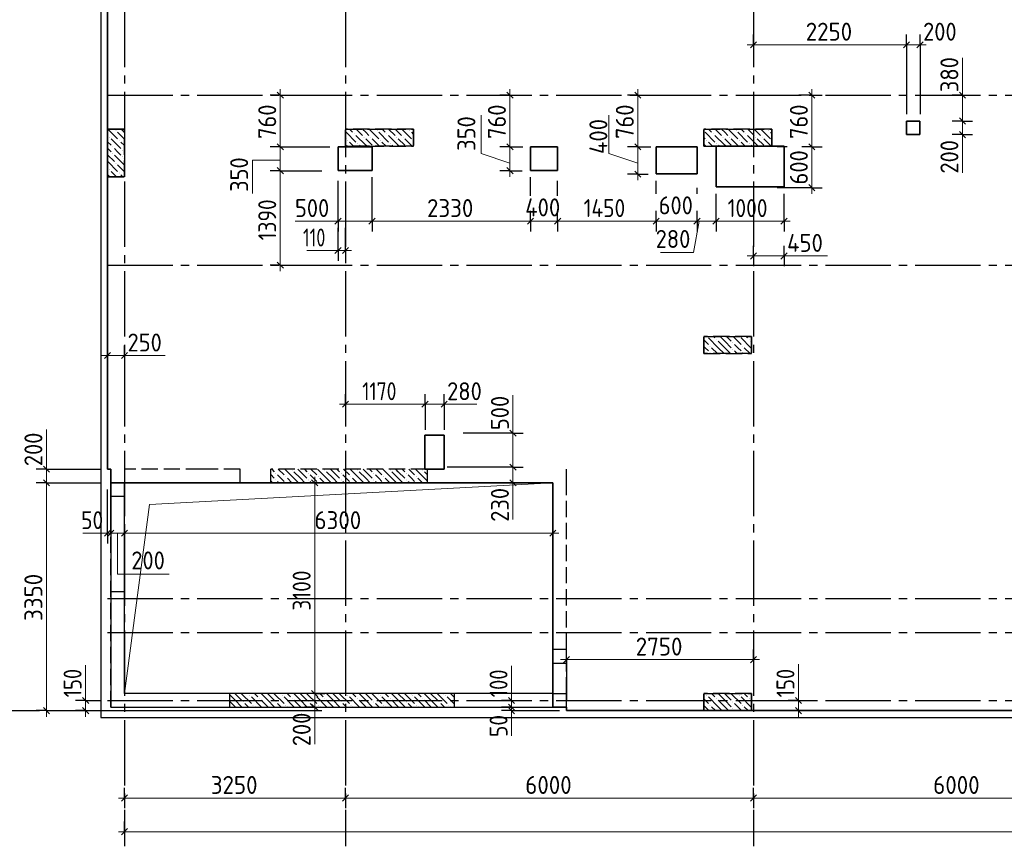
# Model space of a CAD drawing. Header units: millimetres. Extents: x 0 to 67289, y 0 to 35640.
# Tile 3 of 11: x 7724 to 22204, y 8317 to 20472. Entities that reach past the tile are written whole.
import ezdxf

# ---------------------------------------------------------------- set-up
doc = ezdxf.new("R2010")
doc.units = ezdxf.units.MM
doc.linetypes.add('______2', pattern=[324, 240, -84])
doc.linetypes.add('______5', pattern=[1320, 960, -120, 120, -120])
for name, color, linetype, lineweight in [('Standard', 7, 'Continuous', 25), ('ЖБ Перекрытие верхний уровень', 7, 'Continuous', 35), ('ЖБ Пилон', 7, 'Continuous', 35), ('ЖБ Стена верхний уровень', 7, 'Continuous', 35), ('Примечания', 7, 'Continuous', 13), ('Размерная линия_ общее', 7, 'Continuous', 13)]:
    doc.layers.add(name, color=color, linetype=linetype, lineweight=lineweight)
doc.layers.add('Оси', color=7, linetype='______5', true_color=0x656565)
doc.styles.add('ISOCPEUR', font='txt')

msp = doc.modelspace()

# ---------------------------------------------------------------- hatches: boundary and pattern name
at = {"layer": 'ЖБ Пилон', "linetype": 'Continuous', "lineweight": -3, "transparency": 33554687}
for points in [[(9135, 18841), (9140, 18846), (9144, 18841), (9140, 18836)], [(12975, 18841), (12980, 18846), (12984, 18841), (12980, 18836)], [(13455, 18841), (13460, 18846), (13464, 18841), (13460, 18836)], [(18255, 18841), (18260, 18846), (18264, 18841), (18260, 18836)], [(18735, 18841), (18740, 18846), (18744, 18841), (18740, 18836)], [(9039, 18745), (9044, 18750), (9048, 18745), (9044, 18741)], [(9183, 18697), (9188, 18702), (9192, 18697), (9188, 18692)], [(12543, 18697), (12548, 18702), (12552, 18697), (12548, 18692)], [(12639, 18793), (12644, 18798), (12648, 18793), (12644, 18788)], [(12783, 18745), (12788, 18750), (12792, 18745), (12788, 18741)], [(12879, 18745), (12884, 18750), (12888, 18745), (12884, 18741)], [(13023, 18697), (13028, 18702), (13032, 18697), (13028, 18692)], [(13119, 18793), (13124, 18798), (13128, 18793), (13124, 18788)], [(13263, 18745), (13268, 18750), (13272, 18745), (13268, 18741)], [(13359, 18745), (13364, 18750), (13368, 18745), (13364, 18741)], [(13503, 18697), (13508, 18702), (13512, 18697), (13508, 18692)], [(17823, 18697), (17828, 18702), (17832, 18697), (17828, 18692)], [(17919, 18793), (17924, 18798), (17928, 18793), (17924, 18788)], [(18063, 18745), (18068, 18750), (18072, 18745), (18068, 18741)], [(18159, 18745), (18164, 18750), (18168, 18745), (18164, 18741)], [(18303, 18697), (18308, 18702), (18312, 18697), (18308, 18692)], [(18399, 18793), (18404, 18798), (18408, 18793), (18404, 18788)], [(18543, 18745), (18548, 18750), (18552, 18745), (18548, 18741)], [(18639, 18745), (18644, 18750), (18648, 18745), (18644, 18741)], [(18783, 18697), (18785, 18700), (18785, 18695)], [(9087, 18601), (9092, 18606), (9096, 18601), (9092, 18596)], [(9231, 18553), (9236, 18558), (9240, 18553), (9236, 18548)], [(12687, 18649), (12692, 18654), (12696, 18649), (12692, 18645)], [(13167, 18649), (13172, 18654), (13176, 18649), (13172, 18645)], [(17967, 18649), (17972, 18654), (17976, 18649), (17972, 18645)], [(18447, 18649), (18452, 18654), (18456, 18649), (18452, 18645)], [(9087, 18505), (9092, 18510), (9096, 18505), (9092, 18501)], [(9231, 18457), (9236, 18462), (9240, 18457), (9236, 18452)], [(9039, 18265), (9044, 18270), (9048, 18265), (9044, 18261)], [(9135, 18361), (9140, 18366), (9144, 18361), (9140, 18356)], [(9183, 18217), (9188, 18222), (9192, 18217), (9188, 18212)], [(17871, 15673), (17876, 15678), (17880, 15673), (17876, 15668)], [(17967, 15769), (17972, 15774), (17976, 15769), (17972, 15765)], [(18207, 15721), (18212, 15726), (18216, 15721), (18212, 15716)], [(18351, 15673), (18356, 15678), (18360, 15673), (18356, 15668)], [(18447, 15769), (18452, 15774), (18456, 15769), (18452, 15765)], [(17871, 15577), (17876, 15582), (17880, 15577), (17876, 15572)], [(18207, 15625), (18212, 15630), (18216, 15625), (18212, 15621)], [(18351, 15577), (18356, 15582), (18360, 15577), (18356, 15572)], [(17823, 10537), (17828, 10542), (17832, 10537), (17828, 10532)], [(17967, 10489), (17972, 10494), (17976, 10489), (17972, 10485)], [(18207, 10441), (18212, 10446), (18216, 10441), (18212, 10436)], [(18303, 10537), (18308, 10542), (18312, 10537), (18308, 10532)], [(18447, 10489), (18452, 10494), (18456, 10489), (18452, 10485)], [(17871, 10393), (17876, 10398), (17880, 10393), (17876, 10388)], [(18207, 10345), (18212, 10350), (18216, 10345), (18212, 10340)], [(18351, 10393), (18356, 10398), (18360, 10393), (18356, 10388)]]:
    msp.add_hatch(color=7, dxfattribs=at).paths.add_polyline_path(points, flags=16)
at = {"layer": 'ЖБ Стена верхний уровень', "linetype": 'Continuous', "lineweight": -3, "transparency": 33554687}
for points in [[(11487, 13801), (11492, 13806), (11496, 13801), (11492, 13796)], [(11631, 13753), (11636, 13758), (11640, 13753), (11636, 13748)], [(11727, 13849), (11732, 13854), (11736, 13849), (11732, 13845)], [(11967, 13801), (11972, 13806), (11976, 13801), (11972, 13796)], [(12111, 13753), (12116, 13758), (12120, 13753), (12116, 13748)], [(12207, 13849), (12212, 13854), (12216, 13849), (12212, 13845)], [(12447, 13801), (12452, 13806), (12456, 13801), (12452, 13796)], [(12591, 13753), (12596, 13758), (12600, 13753), (12596, 13748)], [(12687, 13849), (12692, 13854), (12696, 13849), (12692, 13845)], [(12927, 13801), (12932, 13806), (12936, 13801), (12932, 13796)], [(13071, 13753), (13076, 13758), (13080, 13753), (13076, 13748)], [(13167, 13849), (13172, 13854), (13176, 13849), (13172, 13845)], [(13407, 13801), (13412, 13806), (13416, 13801), (13412, 13796)], [(13551, 13753), (13556, 13758), (13560, 13753), (13556, 13748)], [(13647, 13849), (13652, 13854), (13656, 13849), (13652, 13845)], [(11487, 13705), (11492, 13710), (11496, 13705), (11492, 13700)], [(11967, 13705), (11972, 13710), (11976, 13705), (11972, 13700)], [(12447, 13705), (12452, 13710), (12456, 13705), (12452, 13700)], [(12927, 13705), (12932, 13710), (12936, 13705), (12932, 13700)], [(13407, 13705), (13412, 13710), (13416, 13705), (13412, 13700)], [(11007, 10441), (11012, 10446), (11016, 10441), (11012, 10436)], [(11007, 10441), (11012, 10446), (11016, 10441), (11012, 10436)], [(11103, 10537), (11108, 10542), (11112, 10537), (11108, 10532)], [(11103, 10537), (11108, 10542), (11112, 10537), (11108, 10532)], [(11247, 10489), (11252, 10494), (11256, 10489), (11252, 10485)], [(11247, 10489), (11252, 10494), (11256, 10489), (11252, 10485)], [(11487, 10441), (11492, 10446), (11496, 10441), (11492, 10436)], [(11487, 10441), (11492, 10446), (11496, 10441), (11492, 10436)], [(11583, 10537), (11588, 10542), (11592, 10537), (11588, 10532)], [(11583, 10537), (11588, 10542), (11592, 10537), (11588, 10532)], [(11727, 10489), (11732, 10494), (11736, 10489), (11732, 10485)], [(11727, 10489), (11732, 10494), (11736, 10489), (11732, 10485)], [(11967, 10441), (11972, 10446), (11976, 10441), (11972, 10436)], [(11967, 10441), (11972, 10446), (11976, 10441), (11972, 10436)], [(12063, 10537), (12068, 10542), (12072, 10537), (12068, 10532)], [(12063, 10537), (12068, 10542), (12072, 10537), (12068, 10532)], [(12207, 10489), (12212, 10494), (12216, 10489), (12212, 10485)], [(12207, 10489), (12212, 10494), (12216, 10489), (12212, 10485)], [(12447, 10441), (12452, 10446), (12456, 10441), (12452, 10436)], [(12447, 10441), (12452, 10446), (12456, 10441), (12452, 10436)], [(12543, 10537), (12548, 10542), (12552, 10537), (12548, 10532)], [(12543, 10537), (12548, 10542), (12552, 10537), (12548, 10532)], [(12687, 10489), (12692, 10494), (12696, 10489), (12692, 10485)], [(12687, 10489), (12692, 10494), (12696, 10489), (12692, 10485)], [(12927, 10441), (12932, 10446), (12936, 10441), (12932, 10436)], [(12927, 10441), (12932, 10446), (12936, 10441), (12932, 10436)], [(13023, 10537), (13028, 10542), (13032, 10537), (13028, 10532)], [(13023, 10537), (13028, 10542), (13032, 10537), (13028, 10532)], [(13167, 10489), (13172, 10494), (13176, 10489), (13172, 10485)], [(13167, 10489), (13172, 10494), (13176, 10489), (13172, 10485)], [(13407, 10441), (13412, 10446), (13416, 10441), (13412, 10436)], [(13407, 10441), (13412, 10446), (13416, 10441), (13412, 10436)], [(13503, 10537), (13508, 10542), (13512, 10537), (13508, 10532)], [(13503, 10537), (13508, 10542), (13512, 10537), (13508, 10532)], [(13647, 10489), (13652, 10494), (13656, 10489), (13652, 10485)], [(13647, 10489), (13652, 10494), (13656, 10489), (13652, 10485)], [(13887, 10441), (13892, 10446), (13896, 10441), (13892, 10436)], [(13887, 10441), (13892, 10446), (13896, 10441), (13892, 10436)], [(13983, 10537), (13988, 10542), (13992, 10537), (13988, 10532)], [(13983, 10537), (13988, 10542), (13992, 10537), (13988, 10532)], [(11151, 10393), (11156, 10398), (11160, 10393), (11156, 10388)], [(11151, 10393), (11156, 10398), (11160, 10393), (11156, 10388)], [(11631, 10393), (11636, 10398), (11640, 10393), (11636, 10388)], [(11631, 10393), (11636, 10398), (11640, 10393), (11636, 10388)], [(12111, 10393), (12116, 10398), (12120, 10393), (12116, 10388)], [(12111, 10393), (12116, 10398), (12120, 10393), (12116, 10388)], [(12591, 10393), (12596, 10398), (12600, 10393), (12596, 10388)], [(12591, 10393), (12596, 10398), (12600, 10393), (12596, 10388)], [(13071, 10393), (13076, 10398), (13080, 10393), (13076, 10388)], [(13071, 10393), (13076, 10398), (13080, 10393), (13076, 10388)], [(13551, 10393), (13556, 10398), (13560, 10393), (13556, 10388)], [(13551, 10393), (13556, 10398), (13560, 10393), (13556, 10388)], [(14031, 10393), (14036, 10398), (14040, 10393), (14036, 10388)], [(14031, 10393), (14036, 10398), (14040, 10393), (14036, 10388)]]:
    msp.add_hatch(color=7, dxfattribs=at).paths.add_polyline_path(points, flags=16)

# ---------------------------------------------------------------- linework, layer by layer
at = {"layer": 'Standard', "color": 253, "linetype": '______2', "lineweight": -3, "true_color": 0xa0a0a0, "transparency": 33554687}
for p, q in [((9065, 10362), (9065, 13662)), ((9265, 10562), (9265, 13662))]:
    msp.add_line(p, q, dxfattribs=at)
at = {"layer": 'Standard', "color": 253, "linetype": 'Continuous', "lineweight": -3, "true_color": 0xa0a0a0, "transparency": 33554687}
for p, q in [((9065, 13662), (9065, 10362)), ((9265, 10562), (9265, 13662)), ((15565, 10562), (9265, 10562)), ((9065, 10362), (15565, 10362))]:
    msp.add_line(p, q, dxfattribs=at)
at = {"layer": 'Standard', "color": 254, "linetype": 'Continuous', "lineweight": -3, "true_color": 0xc4c4ff, "transparency": 33554687}
msp.add_lwpolyline([(8915, 10212), (33765, 10212), (33765, 32712), (8915, 32712), (8915, 10212)], dxfattribs=at)
at = {"layer": 'ЖБ Перекрытие верхний уровень', "color": 7, "linetype": 'Continuous', "lineweight": 35, "transparency": 33554687}
for p, q in [((9015, 32612), (9015, 13862)), ((20964, 18982), (20764, 18982)), ((20764, 18982), (20764, 18782)), ((20964, 18782), (20964, 18982)), ((20764, 18782), (20964, 18782)), ((12905, 18605), (12405, 18605)), ((12405, 18605), (12405, 18255)), ((12905, 18255), (12905, 18605)), ((15635, 18605), (15235, 18605)), ((15235, 18605), (15235, 18255)), ((15635, 18255), (15635, 18605)), ((17685, 18605), (17085, 18605)), ((17085, 18605), (17085, 18205)), ((17685, 18205), (17685, 18605)), ((18965, 18612), (17965, 18612)), ((17965, 18612), (17965, 18012)), ((18965, 18012), (18965, 18612)), ((12405, 18255), (12905, 18255)), ((15235, 18255), (15635, 18255)), ((17085, 18205), (17685, 18205)), ((17965, 18012), (18965, 18012)), ((13964, 14362), (13684, 14362)), ((13684, 14362), (13684, 13862)), ((13964, 13862), (13964, 14362)), ((9015, 13862), (9065, 13862)), ((9065, 13862), (9065, 13662)), ((13684, 13862), (13964, 13862)), ((9065, 13662), (15565, 13662)), ((15565, 13662), (15565, 10362)), ((15565, 10362), (15765, 10362)), ((15765, 10362), (15765, 10312)), ((15765, 10312), (33665, 10312))]:
    msp.add_line(p, q, dxfattribs=at)
at = {"layer": 'ЖБ Пилон', "color": 253, "linetype": '______2', "lineweight": -3, "true_color": 0xa0a0a0, "transparency": 33554687}
for p, q in [((9265, 18862), (9015, 18862)), ((9015, 18862), (9015, 18162)), ((9265, 18162), (9265, 18862)), ((13515, 18862), (12515, 18862)), ((12515, 18862), (12515, 18612)), ((13515, 18612), (13515, 18862)), ((18785, 18862), (17785, 18862)), ((17785, 18862), (17785, 18612)), ((18785, 18612), (18785, 18862)), ((12515, 18612), (13515, 18612)), ((17785, 18612), (18785, 18612)), ((9015, 18162), (9265, 18162)), ((18485, 15812), (17785, 15812)), ((17785, 15812), (17785, 15562)), ((18485, 15562), (18485, 15812)), ((17785, 15562), (18485, 15562)), ((18485, 10562), (17785, 10562)), ((17785, 10562), (17785, 10312)), ((18485, 10312), (18485, 10562)), ((17785, 10312), (18485, 10312))]:
    msp.add_line(p, q, dxfattribs=at)
at = {"layer": 'ЖБ Пилон', "color": 253, "linetype": '______2', "lineweight": -3, "true_color": 0xababab, "transparency": 33554687}
for p, q in [((9015, 18862), (9265, 18862)), ((9265, 18862), (9265, 18162)), ((12515, 18612), (12515, 18862)), ((12515, 18862), (13515, 18862)), ((13515, 18862), (13515, 18612)), ((17785, 18612), (17785, 18862)), ((17785, 18862), (18785, 18862)), ((18785, 18862), (18785, 18612)), ((13515, 18612), (12515, 18612)), ((18785, 18612), (17785, 18612)), ((9265, 18162), (9015, 18162)), ((17785, 15562), (17785, 15812)), ((17785, 15812), (18485, 15812)), ((18485, 15812), (18485, 15562)), ((18485, 15562), (17785, 15562)), ((17785, 10312), (17785, 10562)), ((17785, 10562), (18485, 10562)), ((18485, 10562), (18485, 10312))]:
    msp.add_line(p, q, dxfattribs=at)
at = {"layer": 'ЖБ Пилон', "color": 253, "linetype": 'Continuous', "lineweight": -3, "true_color": 0xa0a0a0, "transparency": 33554687}
for p, q in [((9022, 18862), (9164, 18721)), ((9214, 18862), (9260, 18817)), ((12574, 18862), (12620, 18817)), ((12670, 18862), (12764, 18769)), ((12812, 18817), (12766, 18862)), ((12862, 18862), (13004, 18721)), ((13054, 18862), (13100, 18817)), ((13150, 18862), (13244, 18769)), ((13292, 18817), (13246, 18862)), ((13342, 18862), (13484, 18721)), ((17854, 18862), (17900, 18817)), ((17950, 18862), (18044, 18769)), ((18092, 18817), (18046, 18862)), ((18142, 18862), (18284, 18721)), ((18334, 18862), (18380, 18817)), ((18430, 18862), (18524, 18769)), ((18572, 18817), (18526, 18862)), ((18622, 18862), (18764, 18721)), ((9020, 18769), (9015, 18774)), ((9068, 18721), (9212, 18577)), ((9164, 18817), (9265, 18716)), ((12515, 18730), (12524, 18721)), ((12524, 18817), (12668, 18673)), ((12812, 18625), (12668, 18769)), ((12860, 18769), (12812, 18817)), ((12812, 18721), (12908, 18625)), ((12908, 18721), (13017, 18612)), ((13004, 18817), (13148, 18673)), ((13292, 18625), (13148, 18769)), ((13340, 18769), (13292, 18817)), ((13292, 18721), (13388, 18625)), ((13388, 18721), (13497, 18612)), ((13484, 18817), (13515, 18786)), ((17785, 18740), (17804, 18721)), ((17804, 18817), (17948, 18673)), ((18092, 18625), (17948, 18769)), ((18140, 18769), (18092, 18817)), ((18092, 18721), (18188, 18625)), ((18188, 18721), (18297, 18612)), ((18284, 18817), (18428, 18673)), ((18572, 18625), (18428, 18769)), ((18620, 18769), (18572, 18817)), ((18572, 18721), (18668, 18625)), ((18668, 18721), (18777, 18612)), ((18764, 18817), (18785, 18796)), ((9015, 18678), (9068, 18625)), ((9015, 18582), (9068, 18529)), ((9164, 18529), (9116, 18577)), ((9265, 18620), (9212, 18673)), ((12515, 18634), (12537, 18612)), ((12633, 18612), (12572, 18673)), ((12716, 18625), (12728, 18612)), ((12812, 18625), (12824, 18612)), ((13113, 18612), (13052, 18673)), ((13196, 18625), (13208, 18612)), ((13292, 18625), (13304, 18612)), ((17785, 18644), (17817, 18612)), ((17913, 18612), (17852, 18673)), ((17996, 18625), (18008, 18612)), ((18092, 18625), (18104, 18612)), ((18393, 18612), (18332, 18673)), ((18476, 18625), (18488, 18612)), ((18572, 18625), (18584, 18612)), ((9015, 18486), (9116, 18385)), ((9116, 18481), (9260, 18337)), ((9212, 18481), (9164, 18529)), ((9260, 18529), (9265, 18524)), ((9260, 18433), (9265, 18428)), ((9020, 18289), (9015, 18294)), ((9020, 18385), (9164, 18241)), ((9164, 18337), (9265, 18236)), ((9015, 18198), (9050, 18162)), ((9068, 18241), (9146, 18162)), ((9242, 18162), (9212, 18193)), ((17996, 15649), (17852, 15793)), ((17929, 15812), (17948, 15793)), ((18092, 15745), (18024, 15812)), ((18120, 15812), (18188, 15745)), ((18216, 15812), (18332, 15697)), ((18476, 15649), (18332, 15793)), ((18409, 15812), (18428, 15793)), ((17785, 15764), (17852, 15697)), ((17804, 15649), (17785, 15668)), ((17852, 15601), (17804, 15649)), ((17900, 15649), (17986, 15562)), ((17996, 15745), (18092, 15649)), ((17996, 15649), (18082, 15562)), ((18092, 15745), (18188, 15649)), ((18092, 15649), (18178, 15562)), ((18284, 15649), (18236, 15697)), ((18332, 15601), (18284, 15649)), ((18380, 15649), (18466, 15562)), ((18476, 15745), (18485, 15736)), ((18476, 15649), (18485, 15640)), ((17785, 15572), (17794, 15562)), ((18236, 15601), (18274, 15562)), ((17785, 10484), (17852, 10417)), ((17802, 10562), (17804, 10561)), ((17996, 10369), (17852, 10513)), ((17898, 10562), (17948, 10513)), ((18092, 10465), (17994, 10562)), ((17996, 10465), (18092, 10369)), ((18092, 10561), (18188, 10465)), ((18092, 10465), (18188, 10369)), ((18188, 10561), (18332, 10417)), ((18282, 10562), (18284, 10561)), ((18476, 10369), (18332, 10513)), ((18378, 10562), (18428, 10513)), ((18485, 10552), (18474, 10562)), ((18476, 10465), (18485, 10456)), ((17804, 10369), (17785, 10388)), ((17852, 10321), (17804, 10369)), ((17900, 10369), (17956, 10312)), ((17996, 10369), (18052, 10312)), ((18092, 10369), (18148, 10312)), ((18284, 10369), (18236, 10417)), ((18236, 10321), (18244, 10312)), ((18332, 10321), (18284, 10369)), ((18380, 10369), (18436, 10312)), ((18476, 10369), (18485, 10360))]:
    msp.add_line(p, q, dxfattribs=at)
at = {"layer": 'ЖБ Стена верхний уровень', "color": 253, "linetype": '______2', "lineweight": -3, "true_color": 0xa0a0a0, "transparency": 33554687}
for p, q in [((10405, 13862), (9265, 13862)), ((9265, 13862), (9265, 13662)), ((10965, 13862), (10405, 13862)), ((10965, 13662), (10965, 13862)), ((11415, 13662), (11415, 13862)), ((13715, 13862), (11415, 13862)), ((13715, 13862), (13715, 13662)), ((15765, 13662), (15765, 13862)), ((15765, 11212), (15765, 13862)), ((9065, 13662), (9165, 13662)), ((9065, 13662), (9165, 13662)), ((9265, 13662), (10405, 13662)), ((9265, 13662), (10405, 13662)), ((10405, 13662), (10965, 13662)), ((10965, 13662), (11415, 13662)), ((10965, 13662), (15565, 13662)), ((13715, 13662), (15565, 13662)), ((15765, 11212), (15765, 13662)), ((9065, 13462), (9065, 12062)), ((9265, 13462), (9065, 13462)), ((9065, 12062), (9265, 12062)), ((9265, 10562), (9265, 12062)), ((9265, 10562), (9265, 12062)), ((15765, 11212), (15565, 11212)), ((15565, 11212), (15565, 11012)), ((15765, 11012), (15765, 11212)), ((15565, 11012), (15765, 11012)), ((15765, 10562), (15765, 11012)), ((15765, 10562), (15765, 11012)), ((9065, 10562), (9065, 10362)), ((9065, 10562), (9065, 10362)), ((10305, 10562), (9265, 10562)), ((10305, 10562), (9265, 10562)), ((10815, 10562), (10305, 10562)), ((10815, 10362), (10815, 10562)), ((14115, 10562), (10815, 10562)), ((14115, 10562), (10815, 10562)), ((14115, 10562), (14115, 10362)), ((15565, 10562), (14115, 10562)), ((15565, 10562), (15765, 10562)), ((15565, 10562), (15765, 10562)), ((15765, 10362), (15765, 10562)), ((9065, 10362), (10815, 10362)), ((9065, 10362), (10305, 10362)), ((10815, 10362), (14115, 10362)), ((10815, 10362), (14115, 10362)), ((14115, 10362), (15765, 10362))]:
    msp.add_line(p, q, dxfattribs=at)
at = {"layer": 'ЖБ Стена верхний уровень', "color": 253, "linetype": 'Continuous', "lineweight": -3, "true_color": 0xa0a0a0, "transparency": 33554687}
for p, q in [((11415, 13782), (11468, 13729)), ((11430, 13862), (11468, 13825)), ((11564, 13729), (11516, 13777)), ((11526, 13862), (11612, 13777)), ((11756, 13729), (11623, 13862)), ((11756, 13825), (11852, 13729)), ((11852, 13825), (11814, 13862)), ((11852, 13825), (11948, 13729)), ((11910, 13862), (11948, 13825)), ((12044, 13729), (11996, 13777)), ((12007, 13862), (12092, 13777)), ((12236, 13729), (12103, 13862)), ((12236, 13825), (12332, 13729)), ((12332, 13825), (12294, 13862)), ((12332, 13825), (12428, 13729)), ((12390, 13862), (12428, 13825)), ((12524, 13729), (12476, 13777)), ((12487, 13862), (12572, 13777)), ((12716, 13729), (12583, 13862)), ((12716, 13825), (12812, 13729)), ((12812, 13825), (12774, 13862)), ((12812, 13825), (12908, 13729)), ((12870, 13862), (12908, 13825)), ((13004, 13729), (12956, 13777)), ((12967, 13862), (13052, 13777)), ((13196, 13729), (13063, 13862)), ((13196, 13825), (13292, 13729)), ((13292, 13825), (13254, 13862)), ((13292, 13825), (13388, 13729)), ((13350, 13862), (13388, 13825)), ((13484, 13729), (13436, 13777)), ((13447, 13862), (13532, 13777)), ((13676, 13729), (13543, 13862)), ((13676, 13825), (13715, 13786)), ((11415, 13686), (11438, 13662)), ((11516, 13681), (11534, 13662)), ((11612, 13681), (11564, 13729)), ((11660, 13729), (11726, 13662)), ((11756, 13729), (11823, 13662)), ((11852, 13729), (11918, 13662)), ((11996, 13681), (12014, 13662)), ((12092, 13681), (12044, 13729)), ((12140, 13729), (12206, 13662)), ((12236, 13729), (12303, 13662)), ((12332, 13729), (12398, 13662)), ((12476, 13681), (12494, 13662)), ((12572, 13681), (12524, 13729)), ((12620, 13729), (12686, 13662)), ((12716, 13729), (12783, 13662)), ((12812, 13729), (12878, 13662)), ((12956, 13681), (12974, 13662)), ((13052, 13681), (13004, 13729)), ((13100, 13729), (13166, 13662)), ((13196, 13729), (13263, 13662)), ((13292, 13729), (13358, 13662)), ((13436, 13681), (13454, 13662)), ((13532, 13681), (13484, 13729)), ((13580, 13729), (13646, 13662)), ((13676, 13729), (13715, 13690)), ((10892, 10465), (10815, 10542)), ((10892, 10465), (10815, 10542)), ((10815, 10446), (10892, 10369)), ((10815, 10446), (10892, 10369)), ((10892, 10561), (10988, 10465)), ((10892, 10561), (10988, 10465)), ((10892, 10465), (10988, 10369)), ((10892, 10465), (10988, 10369)), ((10988, 10561), (11132, 10417)), ((10988, 10561), (11132, 10417)), ((11082, 10562), (11084, 10561)), ((11082, 10562), (11084, 10561)), ((11276, 10369), (11132, 10513)), ((11276, 10369), (11132, 10513)), ((11178, 10562), (11228, 10513)), ((11178, 10562), (11228, 10513)), ((11372, 10465), (11274, 10562)), ((11372, 10465), (11274, 10562)), ((11276, 10465), (11372, 10369)), ((11276, 10465), (11372, 10369)), ((11372, 10561), (11468, 10465)), ((11372, 10561), (11468, 10465)), ((11372, 10465), (11468, 10369)), ((11372, 10465), (11468, 10369)), ((11468, 10561), (11612, 10417)), ((11468, 10561), (11612, 10417)), ((11562, 10562), (11564, 10561)), ((11562, 10562), (11564, 10561)), ((11756, 10369), (11612, 10513)), ((11756, 10369), (11612, 10513)), ((11658, 10562), (11708, 10513)), ((11658, 10562), (11708, 10513)), ((11852, 10465), (11754, 10562)), ((11852, 10465), (11754, 10562)), ((11756, 10465), (11852, 10369)), ((11756, 10465), (11852, 10369)), ((11852, 10561), (11948, 10465)), ((11852, 10561), (11948, 10465)), ((11852, 10465), (11948, 10369)), ((11852, 10465), (11948, 10369)), ((11948, 10561), (12092, 10417)), ((11948, 10561), (12092, 10417)), ((12042, 10562), (12044, 10561)), ((12042, 10562), (12044, 10561)), ((12236, 10369), (12092, 10513)), ((12236, 10369), (12092, 10513)), ((12138, 10562), (12188, 10513)), ((12138, 10562), (12188, 10513)), ((12332, 10465), (12234, 10562)), ((12332, 10465), (12234, 10562)), ((12236, 10465), (12332, 10369)), ((12236, 10465), (12332, 10369)), ((12332, 10561), (12428, 10465)), ((12332, 10561), (12428, 10465)), ((12332, 10465), (12428, 10369)), ((12332, 10465), (12428, 10369)), ((12428, 10561), (12572, 10417)), ((12428, 10561), (12572, 10417)), ((12522, 10562), (12524, 10561)), ((12522, 10562), (12524, 10561)), ((12716, 10369), (12572, 10513)), ((12716, 10369), (12572, 10513)), ((12618, 10562), (12668, 10513)), ((12618, 10562), (12668, 10513)), ((12812, 10465), (12714, 10562)), ((12812, 10465), (12714, 10562)), ((12716, 10465), (12812, 10369)), ((12716, 10465), (12812, 10369)), ((12812, 10561), (12908, 10465)), ((12812, 10561), (12908, 10465)), ((12812, 10465), (12908, 10369)), ((12812, 10465), (12908, 10369)), ((12908, 10561), (13052, 10417)), ((12908, 10561), (13052, 10417)), ((13002, 10562), (13004, 10561)), ((13002, 10562), (13004, 10561)), ((13196, 10369), (13052, 10513)), ((13196, 10369), (13052, 10513)), ((13098, 10562), (13148, 10513)), ((13098, 10562), (13148, 10513)), ((13292, 10465), (13194, 10562)), ((13292, 10465), (13194, 10562)), ((13196, 10465), (13292, 10369)), ((13196, 10465), (13292, 10369)), ((13292, 10561), (13388, 10465)), ((13292, 10561), (13388, 10465)), ((13292, 10465), (13388, 10369)), ((13292, 10465), (13388, 10369)), ((13388, 10561), (13532, 10417)), ((13388, 10561), (13532, 10417)), ((13482, 10562), (13484, 10561)), ((13482, 10562), (13484, 10561)), ((13676, 10369), (13532, 10513)), ((13676, 10369), (13532, 10513)), ((13578, 10562), (13628, 10513)), ((13578, 10562), (13628, 10513)), ((13772, 10465), (13674, 10562)), ((13772, 10465), (13674, 10562)), ((13676, 10465), (13772, 10369)), ((13676, 10465), (13772, 10369)), ((13772, 10561), (13868, 10465)), ((13772, 10561), (13868, 10465)), ((13772, 10465), (13868, 10369)), ((13772, 10465), (13868, 10369)), ((13868, 10561), (14012, 10417)), ((13868, 10561), (14012, 10417)), ((13962, 10562), (13964, 10561)), ((13962, 10562), (13964, 10561)), ((14115, 10410), (14012, 10513)), ((14115, 10410), (14012, 10513)), ((14058, 10562), (14108, 10513)), ((14058, 10562), (14108, 10513)), ((10892, 10369), (10898, 10362)), ((10892, 10369), (10898, 10362)), ((11084, 10369), (11036, 10417)), ((11084, 10369), (11036, 10417)), ((11090, 10362), (11084, 10369)), ((11090, 10362), (11084, 10369)), ((11180, 10369), (11186, 10362)), ((11180, 10369), (11186, 10362)), ((11276, 10369), (11282, 10362)), ((11276, 10369), (11282, 10362)), ((11372, 10369), (11378, 10362)), ((11372, 10369), (11378, 10362)), ((11564, 10369), (11516, 10417)), ((11564, 10369), (11516, 10417)), ((11570, 10362), (11564, 10369)), ((11570, 10362), (11564, 10369)), ((11660, 10369), (11666, 10362)), ((11660, 10369), (11666, 10362)), ((11756, 10369), (11762, 10362)), ((11756, 10369), (11762, 10362)), ((11852, 10369), (11858, 10362)), ((11852, 10369), (11858, 10362)), ((12044, 10369), (11996, 10417)), ((12044, 10369), (11996, 10417)), ((12050, 10362), (12044, 10369)), ((12050, 10362), (12044, 10369)), ((12140, 10369), (12146, 10362)), ((12140, 10369), (12146, 10362)), ((12236, 10369), (12242, 10362)), ((12236, 10369), (12242, 10362)), ((12332, 10369), (12338, 10362)), ((12332, 10369), (12338, 10362)), ((12524, 10369), (12476, 10417)), ((12524, 10369), (12476, 10417)), ((12530, 10362), (12524, 10369)), ((12530, 10362), (12524, 10369)), ((12620, 10369), (12626, 10362)), ((12620, 10369), (12626, 10362)), ((12716, 10369), (12722, 10362)), ((12716, 10369), (12722, 10362)), ((12812, 10369), (12818, 10362)), ((12812, 10369), (12818, 10362)), ((13004, 10369), (12956, 10417)), ((13004, 10369), (12956, 10417)), ((13010, 10362), (13004, 10369)), ((13010, 10362), (13004, 10369)), ((13100, 10369), (13106, 10362)), ((13100, 10369), (13106, 10362)), ((13196, 10369), (13202, 10362)), ((13196, 10369), (13202, 10362)), ((13292, 10369), (13298, 10362)), ((13292, 10369), (13298, 10362)), ((13484, 10369), (13436, 10417)), ((13484, 10369), (13436, 10417)), ((13490, 10362), (13484, 10369)), ((13490, 10362), (13484, 10369)), ((13580, 10369), (13586, 10362)), ((13580, 10369), (13586, 10362)), ((13676, 10369), (13682, 10362)), ((13676, 10369), (13682, 10362)), ((13772, 10369), (13778, 10362)), ((13772, 10369), (13778, 10362)), ((13964, 10369), (13916, 10417)), ((13964, 10369), (13916, 10417)), ((13970, 10362), (13964, 10369)), ((13970, 10362), (13964, 10369)), ((14060, 10369), (14066, 10362)), ((14060, 10369), (14066, 10362))]:
    msp.add_line(p, q, dxfattribs=at)
at = {"layer": 'Оси', "color": 8, "linetype": '______5', "lineweight": -3, "transparency": 33554687}
for p, q in [((9265, 32612), (9265, 8317)), ((12515, 32612), (12515, 8317)), ((18515, 32612), (18515, 8317)), ((9015, 19362), (42963, 19362)), ((9015, 16862), (42963, 16862)), ((9015, 11962), (42963, 11962)), ((9015, 11462), (42963, 11462)), ((9015, 10462), (42963, 10462))]:
    msp.add_line(p, q, dxfattribs=at)
at = {"layer": 'Примечания', "color": 7, "linetype": 'Continuous', "lineweight": 13, "transparency": 33554687}
for p, q in [((21589, 19362), (21589, 19912)), ((14509, 19066), (14509, 18506)), ((16390, 19066), (16390, 18506)), ((21589, 18782), (21589, 18222)), ((11556, 18405), (11146, 18405)), ((11146, 18405), (11146, 17915)), ((14509, 18506), (14934, 18363)), ((16390, 18506), (16815, 18363)), ((12405, 17510), (11775, 17510)), ((17633, 17047), (17717, 17510)), ((12405, 17077), (11945, 17077)), ((17150, 17047), (17633, 17047)), ((18911, 16998), (19605, 16998)), ((9265, 15533), (9865, 15533)), ((14978, 14392), (14978, 14952)), ((13885, 14817), (14445, 14817)), ((8117, 13862), (8117, 14446)), ((14978, 13662), (14978, 13122)), ((9015, 12921), (8654, 12921)), ((9162, 12921), (9162, 12321)), ((9162, 12321), (9922, 12321)), ((8693, 10462), (8693, 10982)), ((14958, 10462), (14958, 10973)), ((19178, 10462), (19178, 10994)), ((12062, 10312), (12062, 9817)), ((14958, 10312), (14958, 9942))]:
    msp.add_line(p, q, dxfattribs=at)
at = {"layer": 'Примечания', "color": 252, "linetype": 'Continuous', "lineweight": 13, "true_color": 0x8f8f8f, "transparency": 33554687}
for p, q in [((9631, 13342), (15565, 13662)), ((9265, 10562), (9631, 13342))]:
    msp.add_line(p, q, dxfattribs=at)
at = {"layer": 'Размерная линия_ общее', "color": 7, "linetype": 'Continuous', "lineweight": 25, "transparency": 33554687}
for p, q in [((18470, 20059), (18560, 20149)), ((20720, 20059), (20810, 20149)), ((20920, 20059), (21010, 20149)), ((11601, 19317), (11511, 19407)), ((14979, 19317), (14889, 19407)), ((16860, 19317), (16770, 19407)), ((19420, 19317), (19330, 19407)), ((21634, 19317), (21544, 19407)), ((21634, 18937), (21544, 19027)), ((21634, 18737), (21544, 18827)), ((11601, 18557), (11511, 18647)), ((14979, 18557), (14889, 18647)), ((16860, 18557), (16770, 18647)), ((19420, 18557), (19330, 18647)), ((11601, 18207), (11511, 18297)), ((14979, 18207), (14889, 18297)), ((16860, 18157), (16770, 18247)), ((19420, 17957), (19330, 18047)), ((12360, 17465), (12450, 17555)), ((12860, 17465), (12950, 17555)), ((15190, 17465), (15280, 17555)), ((15590, 17465), (15680, 17555)), ((17040, 17465), (17130, 17555)), ((17640, 17465), (17730, 17555)), ((17920, 17465), (18010, 17555)), ((18920, 17465), (19010, 17555)), ((12360, 17032), (12450, 17122)), ((12470, 17032), (12560, 17122)), ((18470, 16953), (18560, 17043)), ((18920, 16953), (19010, 17043)), ((11601, 16817), (11511, 16907)), ((8970, 15488), (9060, 15578)), ((9220, 15488), (9310, 15578)), ((12470, 14772), (12560, 14862)), ((13640, 14772), (13730, 14862)), ((13920, 14772), (14010, 14862)), ((15023, 14347), (14933, 14437)), ((8162, 13817), (8072, 13907)), ((15023, 13847), (14933, 13937)), ((8162, 13617), (8072, 13707)), ((12107, 13617), (12017, 13707)), ((15023, 13617), (14933, 13707)), ((8970, 12876), (9060, 12966)), ((9020, 12876), (9110, 12966)), ((9220, 12876), (9310, 12966)), ((15520, 12876), (15610, 12966)), ((15720, 11017), (15810, 11107)), ((18470, 11017), (18560, 11107)), ((12107, 10517), (12017, 10607)), ((8738, 10417), (8648, 10507)), ((15003, 10417), (14913, 10507)), ((19223, 10417), (19133, 10507)), ((8162, 10267), (8072, 10357)), ((8738, 10267), (8648, 10357)), ((12107, 10317), (12017, 10407)), ((15003, 10317), (14913, 10407)), ((15003, 10267), (14913, 10357)), ((19223, 10267), (19133, 10357)), ((9220, 8982), (9310, 9072)), ((12470, 8982), (12560, 9072)), ((18470, 8982), (18560, 9072)), ((9220, 8487), (9310, 8577))]:
    msp.add_line(p, q, dxfattribs=at)
at = {"layer": 'Размерная линия_ общее', "color": 253, "linetype": 'Continuous', "lineweight": -3, "true_color": 0xa0a0a0, "transparency": 33554687}
for p, q in [((18515, 20104), (18515, 20254)), ((20765, 20104), (20765, 20254)), ((20965, 20104), (20965, 20254)), ((18515, 20104), (18515, 19954)), ((18515, 20104), (18515, 20104)), ((20765, 20104), (20765, 19954)), ((20765, 20104), (20765, 19082)), ((20965, 20104), (20965, 19954)), ((20965, 20104), (20965, 19082)), ((11556, 19362), (11406, 19362)), ((11556, 19362), (11706, 19362)), ((11556, 19362), (11556, 19362)), ((14934, 19362), (14784, 19362)), ((14934, 19362), (15084, 19362)), ((14934, 19362), (14934, 19362)), ((16815, 19362), (16665, 19362)), ((16815, 19362), (16965, 19362)), ((16815, 19362), (16815, 19362)), ((19375, 19362), (19184, 19362)), ((19375, 19362), (19225, 19362)), ((19375, 19362), (19525, 19362)), ((21589, 19362), (21439, 19362)), ((21589, 19362), (21739, 19362)), ((21589, 19362), (21589, 19362)), ((21589, 18982), (21439, 18982)), ((21589, 18982), (21739, 18982)), ((21589, 18982), (21589, 18982)), ((21589, 18782), (21439, 18782)), ((21589, 18782), (21739, 18782)), ((21589, 18782), (21589, 18782)), ((11556, 18602), (11406, 18602)), ((11556, 18602), (11706, 18602)), ((11556, 18602), (12285, 18602)), ((14934, 18602), (14784, 18602)), ((14934, 18602), (15084, 18602)), ((14934, 18602), (15124, 18602)), ((16815, 18602), (16665, 18602)), ((16815, 18602), (16965, 18602)), ((16815, 18602), (17005, 18602)), ((19012, 18602), (18865, 18602)), ((19375, 18602), (19225, 18602)), ((19375, 18602), (19525, 18602)), ((11556, 18252), (11406, 18252)), ((11556, 18252), (11706, 18252)), ((11556, 18252), (12165, 18252)), ((14934, 18252), (14784, 18252)), ((14934, 18252), (15084, 18252)), ((14934, 18252), (15115, 18252)), ((15235, 17883), (15235, 18155)), ((15635, 17883), (15635, 18105)), ((16815, 18202), (16665, 18202)), ((16815, 18202), (16965, 18202)), ((16815, 18202), (16945, 18202)), ((17085, 17913), (17085, 18105)), ((17685, 17913), (17685, 18002)), ((19375, 18002), (18865, 18002)), ((19375, 18002), (19225, 18002)), ((19375, 18002), (19525, 18002)), ((18965, 17510), (18965, 17912)), ((12405, 17510), (12405, 17660)), ((12905, 17510), (12905, 17660)), ((15235, 17510), (15235, 17660)), ((15635, 17510), (15635, 17660)), ((17085, 17510), (17085, 17660)), ((17685, 17510), (17685, 17660)), ((17965, 17510), (17965, 17660)), ((18965, 17510), (18965, 17660)), ((12405, 17510), (12405, 17360)), ((12515, 17077), (12515, 17410)), ((12905, 17510), (12905, 17360)), ((15235, 17510), (15235, 17360)), ((15635, 17510), (15635, 17360)), ((17085, 17510), (17085, 17360)), ((17685, 17510), (17685, 17360)), ((17965, 17510), (17965, 17360)), ((18965, 17510), (18965, 17360)), ((12405, 17077), (12405, 17227)), ((12515, 17077), (12515, 17227)), ((18515, 16998), (18515, 17148)), ((18965, 16998), (18965, 17148)), ((12405, 17077), (12405, 16927)), ((12515, 17077), (12515, 16927)), ((18515, 16998), (18515, 16848)), ((18515, 16998), (18515, 16998)), ((18965, 16998), (18965, 16848)), ((18965, 16998), (18965, 16998)), ((11556, 16862), (11406, 16862)), ((11556, 16862), (11706, 16862)), ((11556, 16862), (11668, 16862)), ((9015, 15533), (9015, 15683)), ((9265, 15533), (9265, 15683)), ((9015, 15533), (9015, 15383)), ((9015, 15533), (9015, 15533)), ((9265, 15533), (9265, 15383)), ((9265, 15533), (9265, 15533)), ((12515, 14817), (12515, 14967)), ((13685, 14817), (13685, 14967)), ((13965, 14817), (13965, 14967)), ((12515, 14817), (12515, 14667)), ((12515, 14817), (12515, 14817)), ((13685, 14817), (13685, 14667)), ((13685, 14817), (13685, 14443)), ((13965, 14817), (13965, 14667)), ((13965, 14817), (13965, 14443)), ((14978, 14392), (14828, 14392)), ((14978, 14392), (15128, 14392)), ((8117, 13862), (7967, 13862)), ((8117, 13862), (8267, 13862)), ((8117, 13862), (8915, 13862)), ((14978, 13892), (14828, 13892)), ((14978, 13892), (15128, 13892)), ((8117, 13662), (7967, 13662)), ((8117, 13662), (8267, 13662)), ((8117, 13662), (8915, 13662)), ((12062, 13662), (11912, 13662)), ((12062, 13662), (12212, 13662)), ((12062, 13662), (12062, 13662)), ((14978, 13662), (14828, 13662)), ((14978, 13662), (15128, 13662)), ((9015, 12921), (9015, 13071)), ((9065, 12921), (9065, 13071)), ((9265, 12921), (9265, 13071)), ((15565, 12921), (15565, 13071)), ((9015, 12921), (9015, 12771)), ((9065, 12921), (9065, 12771)), ((9265, 12921), (9265, 12771)), ((9265, 12921), (9265, 12921)), ((15565, 12921), (15565, 12771)), ((15565, 12921), (15565, 12921)), ((15765, 11062), (15765, 11212)), ((18515, 11062), (18515, 11212)), ((15765, 11062), (15765, 10912)), ((15765, 11062), (15765, 10462)), ((18515, 11062), (18515, 10912)), ((18515, 11062), (18515, 11062)), ((8693, 10462), (8543, 10462)), ((8693, 10462), (8843, 10462)), ((8693, 10462), (8915, 10462)), ((12062, 10562), (11912, 10562)), ((12062, 10562), (12212, 10562)), ((12062, 10562), (12062, 10562)), ((14958, 10462), (14808, 10462)), ((14958, 10462), (15108, 10462)), ((14958, 10462), (14958, 10462)), ((19178, 10462), (19028, 10462)), ((19178, 10462), (19328, 10462)), ((19178, 10462), (19178, 10462)), ((7556, 10312), (8017, 10312)), ((8117, 10312), (7967, 10312)), ((8117, 10312), (8267, 10312)), ((8117, 10312), (12165, 10312)), ((8693, 10312), (8543, 10312)), ((8693, 10312), (8843, 10312)), ((8693, 10312), (8820, 10312)), ((12062, 10362), (11912, 10362)), ((12062, 10362), (12212, 10362)), ((14958, 10362), (14808, 10362)), ((14958, 10312), (14808, 10312)), ((14958, 10362), (15108, 10362)), ((14958, 10362), (15239, 10362)), ((14958, 10312), (15108, 10312)), ((19178, 10312), (19028, 10312)), ((19178, 10312), (19328, 10312)), ((19178, 10312), (19178, 10312)), ((9265, 9027), (9265, 9177)), ((12515, 9027), (12515, 9177)), ((18515, 9027), (18515, 9177)), ((9265, 9027), (9265, 8877)), ((12515, 9027), (12515, 8877)), ((18515, 9027), (18515, 8877)), ((9265, 8532), (9265, 8682)), ((9265, 8532), (9265, 8382)), ((9265, 8532), (9265, 8520))]:
    msp.add_line(p, q, dxfattribs=at)
at = {"layer": 'Размерная линия_ общее', "color": 7, "linetype": 'Continuous', "lineweight": 13, "transparency": 33554687}
for p, q in [((18515, 20104), (18425, 20104)), ((18515, 20104), (20765, 20104)), ((20765, 20104), (20965, 20104)), ((20965, 20104), (21055, 20104)), ((11556, 19362), (11556, 19452)), ((14934, 19362), (14934, 19452)), ((16815, 19362), (16815, 19452)), ((19375, 19362), (19375, 19452)), ((21589, 19362), (21589, 19452)), ((11556, 18602), (11556, 19362)), ((16815, 18602), (16815, 19362)), ((19375, 18602), (19375, 19362)), ((21589, 18982), (21589, 19362)), ((21589, 18782), (21589, 18982)), ((21589, 18782), (21589, 18692)), ((11556, 18252), (11556, 18602)), ((14934, 18252), (14934, 18602)), ((19375, 18002), (19375, 18602)), ((14934, 18252), (14934, 18162)), ((16815, 18202), (16815, 18112)), ((19375, 18002), (19375, 17912)), ((12405, 17510), (12315, 17510)), ((12405, 17510), (12905, 17510)), ((12905, 17510), (15235, 17510)), ((15235, 17510), (15635, 17510)), ((15635, 17510), (17085, 17510)), ((17085, 17510), (17685, 17510)), ((17685, 17510), (17965, 17510)), ((17965, 17510), (18965, 17510)), ((18965, 17510), (19055, 17510)), ((12405, 17077), (12315, 17077)), ((12405, 17077), (12515, 17077)), ((12515, 17077), (12605, 17077)), ((18515, 16998), (18425, 16998)), ((18515, 16998), (18965, 16998)), ((18965, 16998), (19055, 16998)), ((11556, 16862), (11556, 16772)), ((9015, 15533), (8925, 15533)), ((9015, 15533), (9265, 15533)), ((9265, 15533), (9355, 15533)), ((12515, 14817), (12425, 14817)), ((12515, 14817), (13685, 14817)), ((13685, 14817), (13965, 14817)), ((13965, 14817), (14055, 14817)), ((14978, 14392), (14978, 14482)), ((14978, 13892), (14978, 14392)), ((8117, 13862), (8117, 13952)), ((8117, 13662), (8117, 13862)), ((14978, 13662), (14978, 13892)), ((12062, 13662), (12062, 13752)), ((12062, 10562), (12062, 13662)), ((14978, 13662), (14978, 13572)), ((9015, 12921), (8925, 12921)), ((9015, 12921), (9065, 12921)), ((9065, 12921), (9265, 12921)), ((9265, 12921), (15565, 12921)), ((15565, 12921), (15655, 12921)), ((15765, 11062), (15675, 11062)), ((15765, 11062), (18515, 11062)), ((18515, 11062), (18605, 11062)), ((8693, 10462), (8693, 10552)), ((12062, 10362), (12062, 10562)), ((14958, 10462), (14958, 10552)), ((14958, 10362), (14958, 10462)), ((19178, 10462), (19178, 10552)), ((8117, 10312), (8117, 10222)), ((8693, 10312), (8693, 10222)), ((12062, 10362), (12062, 10272)), ((14958, 10312), (14958, 10362)), ((14958, 10312), (14958, 10222)), ((19178, 10312), (19178, 10222)), ((9265, 9027), (9175, 9027)), ((9265, 9027), (12515, 9027)), ((12515, 9027), (18515, 9027)), ((18515, 9027), (24515, 9027)), ((9265, 8532), (9175, 8532)), ((9265, 8532), (40065, 8532))]:
    msp.add_line(p, q, dxfattribs=at)
for points in [[(14934, 18602), (14934, 18650), (14934, 18650), (14934, 19362)], [(16815, 18202), (16815, 18586), (16815, 18586), (16815, 18602)], [(11556, 16862), (11556, 17118), (11556, 17118), (11556, 18252)], [(8117, 10312), (8117, 11526), (8117, 11526), (8117, 13662)], [(8693, 10312), (8693, 10404), (8693, 10404), (8693, 10462)], [(19178, 10312), (19178, 10413), (19178, 10413), (19178, 10462)]]:
    msp.add_lwpolyline(points, dxfattribs=at)
at = {"layer": 'Размерная линия_ общее', "color": 253, "linetype": 'Continuous', "lineweight": -3, "true_color": 0xa0a0a0, "transparency": 33554687}
for points in [[(19375, 18602), (19355, 18602), (19355, 18602)], [(12405, 17510), (12405, 17530), (12405, 17530), (12405, 17530), (12405, 17530), (12405, 17530), (12405, 17530), (12405, 17532), (12405, 17532), (12405, 17535), (12405, 17535), (12405, 17845), (12405, 17845), (12405, 18102)], [(12905, 17510), (12905, 17530), (12905, 17530), (12905, 17530), (12905, 17530), (12905, 17530), (12905, 17530), (12905, 17533), (12905, 17533), (12905, 17539), (12905, 17539), (12905, 18079), (12905, 18079), (12905, 18155)], [(17965, 17510), (17965, 17530), (17965, 17530), (17965, 17912)], [(15235, 17510), (15235, 17530), (15235, 17530), (15235, 17530), (15235, 17530), (15235, 17540)], [(15635, 17510), (15635, 17530), (15635, 17530), (15635, 17530), (15635, 17530), (15635, 17540)], [(17085, 17510), (17085, 17530), (17085, 17530), (17085, 17570)], [(17685, 17510), (17685, 17530), (17685, 17530), (17685, 17570)], [(12405, 17077), (12405, 17364), (12405, 17364), (12405, 17410)], [(14978, 14392), (14958, 14392), (14958, 14392), (14248, 14392)], [(9065, 12921), (9065, 12942), (9065, 12942), (9065, 13201), (9065, 13201), (9065, 13762)], [(14978, 13892), (14958, 13892), (14958, 13892), (14008, 13892)], [(14978, 13662), (14958, 13662), (14958, 13662), (14185, 13662)], [(9015, 12921), (9015, 12942), (9015, 12942), (9015, 13174), (9015, 13174), (9015, 13562)], [(12062, 10362), (12949, 10362), (12949, 10362), (13965, 10362)], [(14958, 10312), (15527, 10312), (15527, 10312), (15665, 10312)]]:
    msp.add_lwpolyline(points, dxfattribs=at)

# ---------------------------------------------------------------- texts
at = {"layer": 'Размерная линия_ общее', "color": 7, "linetype": 'Continuous', "lineweight": 25, "transparency": 33554687, "char_height": 264, "attachment_point": 7, "style": 'ISOCPEUR'}
for s, insert, width in [('\\W0.93;2250', (19284, 20164), 861.7), ('\\W0.91;200', (21010, 20164), 674.39), ('\\W0.91;500', (11772, 17570), 674.38), ('\\W0.93;2330', (13714, 17570), 861.71), ('\\W0.92;400', (15158, 17580), 701.32), ('\\W0.87;1450', (16017, 17570), 827.32), ('\\W0.91;600', (17121, 17610), 674.38), ('\\W0.87;1000', (18135, 17570), 800.29), ('\\W0.74;110', (11890, 17137), 546.19), ('\\W0.91;280', (17077, 17116), 674.39), ('\\W0.92;450', (19010, 17058), 701.33), ('\\W0.91;250', (9310, 15593), 674.38), ('\\W0.80;1170', (12761, 14877), 738.86), ('\\W0.91;280', (14010, 14877), 674.39), ('\\W0.87;50', (8627, 12981), 484.71), ('\\W0.93;6300', (12059, 12981), 861.71), ('\\W0.91;200', (9365, 12389), 674.38), ('\\W0.93;2750', (16784, 11122), 861.72), ('\\W0.93;3250', (10534, 9087), 861.7), ('\\W0.93;6000', (15159, 9087), 861.71), ('\\W0.93;6000', (21159, 9087), 861.71)]:
    msp.add_mtext(s, dxfattribs=dict(at, insert=insert, width=width))
at = {"layer": 'Размерная линия_ общее', "color": 7, "linetype": 'Continuous', "lineweight": 25, "transparency": 33554687, "char_height": 264, "attachment_point": 7, "rotation": 90, "style": 'ISOCPEUR'}
for s, insert, width in [('\\W0.91;380', (21529, 19407), 674.39), ('\\W0.91;760', (11496, 18718), 674.39), ('\\W0.91;760', (14874, 18718), 674.39), ('\\W0.91;760', (16755, 18718), 674.39), ('\\W0.91;760', (19315, 18718), 674.39), ('\\W0.91;350', (14426, 18544), 674.39), ('\\W0.92;400', (16366, 18497), 701.33), ('\\W0.91;200', (21529, 18209), 674.38), ('\\W0.91;600', (19315, 18049), 674.38), ('\\W0.91;350', (11083, 17940), 674.39), ('\\W0.87;1390', (11496, 17227), 800.28), ('\\W0.91;500', (14918, 14437), 674.39), ('\\W0.91;200', (8057, 13907), 674.38), ('\\W0.91;230', (14918, 13089), 674.39), ('\\W0.87;3100', (12002, 11782), 800.3), ('\\W0.93;3350', (8057, 11631), 861.72), ('\\W0.83;150', (8633, 10507), 610.29), ('\\W0.83;100', (14898, 10507), 610.29), ('\\W0.83;150', (19118, 10507), 610.29), ('\\W0.91;200', (12002, 9789), 674.39), ('\\W0.87;50', (14898, 9924), 484.71)]:
    msp.add_mtext(s, dxfattribs=dict(at, insert=insert, width=width))

doc.saveas('drawing.dxf')
